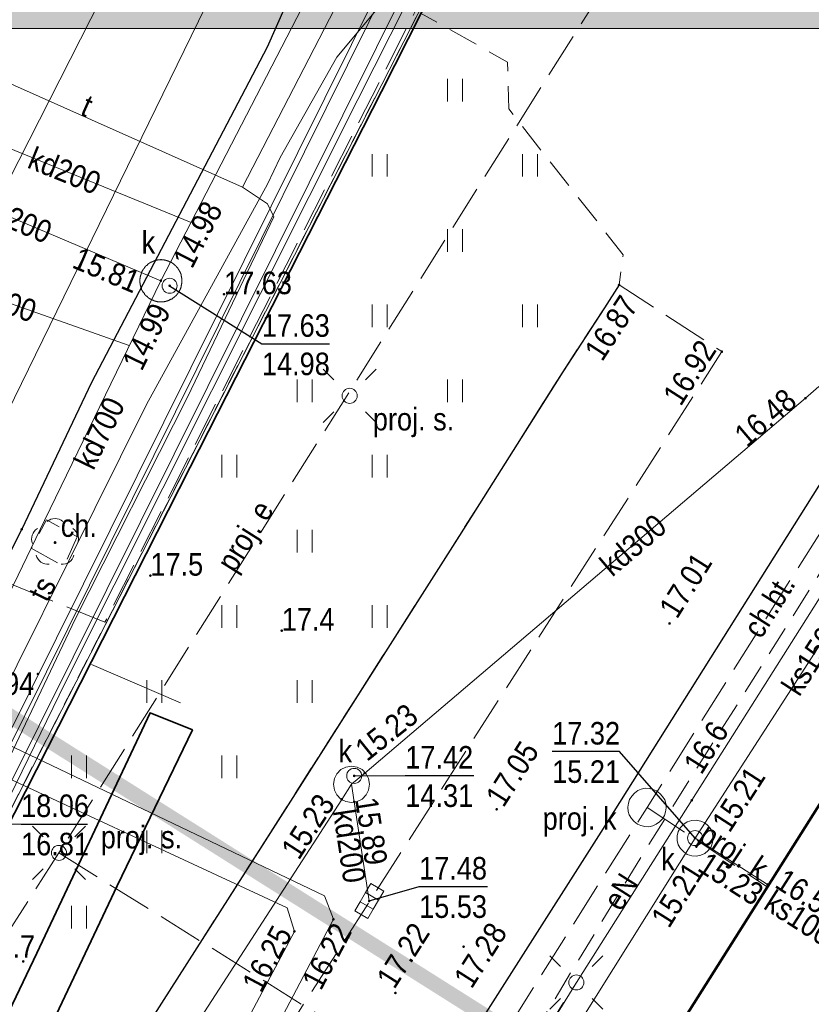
# Model space of a CAD drawing. Header units: metres. Extents: x 6530877 to 6534102, y 6042175 to 6045327.
# Tile 46 of 76: x 6532959 to 6532985, y 6044172 to 6044205. Entities that reach past the tile are written whole.
import ezdxf
from ezdxf.enums import TextEntityAlignment as Align

# ---------------------------------------------------------------- set-up
doc = ezdxf.new("R2010")
doc.units = ezdxf.units.M
doc.header["$MEASUREMENT"] = 0
for name, pattern in [('1.0_0.5', [1.5, 1, -0.5]), ('1.5_0.5', [2, 1.5, -0.5]), ('219-500', [0]), ('egug-500', [1, 0.5, -0.5])]:
    doc.linetypes.add(name, pattern=pattern)
doc.layers.get('0').update_dxf_attribs({"color": 2, "linetype": 'CONTINUOUS', "lineweight": 5})
for name, color, linetype in [('218-kontur użytku gruntowego', 7, 'CONTINUOUS'), ('219-działka ewidencyjna', 7, 'CONTINUOUS'), ('312-budynek ewidencyjny', 7, 'CONTINUOUS'), ('chodnik', 7, 'CONTINUOUS'), ('chodnik-Atr17', 7, 'CONTINUOUS'), ('drzewo liściaste', 7, 'CONTINUOUS'), ('jezdnia', 7, 'CONTINUOUS'), ('kanalizacyjne urządzenie techniczne - ob. projektowany', 7, 'CONTINUOUS'), ('kanalizacyjne urządzenie techniczne - ob. projektowany-Atr17', 7, 'CONTINUOUS'), ('komora podziemna', 7, 'CONTINUOUS'), ('kratka ściekowa', 7, 'CONTINUOUS'), ('krawężnik', 7, 'CONTINUOUS'), ('latarnia', 7, 'CONTINUOUS'), ('latarnia - ob. projektowany', 7, 'CONTINUOUS'), ('latarnia - ob. projektowany-Atr17', 7, 'CONTINUOUS'), ('obudowa ochronna przewodu', 7, 'CONTINUOUS'), ('ogrodzenie trwałe', 7, 'CONTINUOUS'), ('pikieta naturalna', 7, 'CONTINUOUS'), ('pikieta naturalna-Atr2', 7, 'CONTINUOUS'), ('pikieta sztuczna', 7, 'CONTINUOUS'), ('pikieta sztuczna-Atr2', 7, 'CONTINUOUS'), ('przewód ciepłowniczy', 7, 'CONTINUOUS'), ('przewód elektroenergetyczny podziemny', 7, 'CONTINUOUS'), ('przewód elektroenergetyczny podziemny - ob. projektowany', 7, 'CONTINUOUS'), ('przewód elektroenergetyczny podziemny - ob. projektowany-Atr1', 7, 'CONTINUOUS'), ('przewód elektroenergetyczny podziemny-Atr1', 7, 'CONTINUOUS'), ('przewód kanalizacyjny', 7, 'CONTINUOUS'), ('przewód kanalizacyjny - ob. projektowany', 7, 'CONTINUOUS'), ('przewód kanalizacyjny - ob. projektowany-Atr1', 7, 'CONTINUOUS'), ('przewód kanalizacyjny-Atr1', 7, 'CONTINUOUS'), ('przewód telekomunikacyjny podziemny', 7, 'CONTINUOUS'), ('przewód telekomunikacyjny podziemny-Atr1', 7, 'CONTINUOUS'), ('przewód wodociągowy', 7, 'CONTINUOUS'), ('Ramki i opis wydruku', 7, 'CONTINUOUS'), ('rzędna', 7, 'CONTINUOUS'), ('rzędna-Atr2', 7, 'CONTINUOUS'), ('rzędna-Atr3', 7, 'CONTINUOUS'), ('trawnik', 7, 'CONTINUOUS'), ('właz do komory lub kanału - okrągły', 7, 'CONTINUOUS'), ('właz do komory lub kanału - okrągły-Atr17', 7, 'CONTINUOUS'), ('Zakres', 7, 'CONTINUOUS')]:
    doc.layers.add(name, color=color, linetype=linetype)
doc.styles.get("Standard").update_dxf_attribs({"font": 'Working1250', "width": 0.75})
doc.linetypes.add('902-500', pattern='A,3.75,0,[1,ksztalty.shx,S=0.5,R=0,X=0,Y=0],3.75', length=7.5)

# ---------------------------------------------------------------- blocks, each defined once
blk = doc.blocks.new('PW01')
at = {"linetype": 'Continuous', "lineweight": 13}
h = blk.add_hatch(color=0, dxfattribs=at)
edge = h.paths.add_edge_path()
edge.add_arc((0, 0), 0.045, 0, 360)
blk = doc.blocks.new('US22')
at = {"color": 0, "linetype": 'Continuous', "lineweight": 13}
blk.add_circle((0, 0), 0.25, dxfattribs=at)
blk = doc.blocks.new('SM01')
at = {"color": 0, "linetype": 'Continuous', "lineweight": 13}
for p, q in [((-0.53, 0.531), (-0.883, 0.884)), ((0.531, 0.531), (0.884, 0.884)), ((-0.53, -0.53), (-0.883, -0.883)), ((0.531, -0.53), (0.884, -0.883))]:
    blk.add_line(p, q, dxfattribs=at)
blk.add_circle((0, 0), 0.25, dxfattribs=at)
blk = doc.blocks.new('OP021')
at = {"linetype": 'Continuous', "lineweight": 13}
h = blk.add_hatch(color=0, dxfattribs=at)
edge = h.paths.add_edge_path()
edge.add_arc((0, 0), 0.05, 0, 360)
at = {"color": 0, "linetype": 'Continuous', "lineweight": 13}
for centre, start, end in [((0, 0.4), 49.272, 130.728), ((-0.38, 0.124), 121.308, 202.548), ((0.38, 0.124), 337.452, 58.692), ((-0.235, -0.324), 193.221, 274.871), ((0.235, -0.324), 265.129, 346.779)]:
    blk.add_arc(centre, 0.4, start, end, dxfattribs=at)
blk = doc.blocks.new('TU04')
at = {"color": 0, "linetype": 'Continuous', "lineweight": 13}
for p, q in [((0, 0), (0, 0.75)), ((0.5, 0), (0.5, 0.75))]:
    blk.add_line(p, q, dxfattribs=at)
blk = doc.blocks.new('US05')
at = {"color": 0, "linetype": 'Continuous', "lineweight": 13}
for p, q in [((-0.525, -0.25), (-0.525, 0.25)), ((-0.525, 0.25), (-0.175, 0.25)), ((-0.175, -0.25), (-0.175, 0.25)), ((-0.175, 0.25), (0.175, 0.25)), ((0.175, -0.25), (0.175, 0.25)), ((0.175, 0.25), (0.525, 0.25)), ((0.525, -0.25), (0.525, 0.25)), ((-0.525, -0.25), (-0.175, -0.25)), ((-0.175, -0.25), (0.175, -0.25)), ((0.175, -0.25), (0.525, -0.25))]:
    blk.add_line(p, q, dxfattribs=at)

msp = doc.modelspace()

# ---------------------------------------------------------------- hatches: boundary and pattern name
at = {"layer": 'Ramki i opis wydruku', "linetype": 'Continuous', "lineweight": 13}
msp.add_hatch(color=255, dxfattribs=at).paths.add_polyline_path([(6532806.27, 6044204.71), (6533221.77, 6044204.71), (6533221.77, 6044239.71), (6532806.27, 6044239.71)])

# ---------------------------------------------------------------- linework, layer by layer
at = {"layer": '218-kontur użytku gruntowego', "color": 3, "linetype": 'egug-500', "lineweight": 18, "flags": 128}
for points in [[(6532955.57, 6044172.58), (6532981.24, 6044222.72)], [(6532981.24, 6044222.72), (6532955.57, 6044172.58)]]:
    msp.add_lwpolyline(points, dxfattribs=at)
at = {"layer": '219-działka ewidencyjna', "color": 3, "linetype": '219-500', "lineweight": 18, "flags": 128}
msp.add_lwpolyline([(6532955.57, 6044172.58), (6532981.24, 6044222.72)], dxfattribs=at)
at = {"layer": '312-budynek ewidencyjny', "color": 7, "linetype": 'Continuous', "lineweight": 50, "flags": 128}
msp.add_lwpolyline([(6532967.03, 6044149.46), (6532992.16, 6044189.24)], dxfattribs=at)
at = {"layer": 'chodnik', "color": 7, "linetype": '1.0_0.5', "lineweight": 18, "flags": 128}
for points in [[(6532962.75, 6044152.1), (6532962.8, 6044150.07), (6532963.63, 6044150.73), (6532979.87, 6044177.44), (6532988.67, 6044191.39), (6532987.33, 6044192.24), (6532978.36, 6044177.98), (6532969.76, 6044164.46), (6532963.34, 6044154.16)], [(6532959.41, 6044187.42), (6532960.49, 6044186.82), (6532960.94, 6044187.8), (6532959.92, 6044188.37)]]:
    msp.add_lwpolyline(points, close=True, dxfattribs=at)
msp.add_lwpolyline([(6532916.26, 6044016.2), (6532912.05, 6044021.89), (6532911.4, 6044023.34), (6532912.27, 6044034.35), (6532913.21, 6044046.26), (6532918.02, 6044063.47), (6532921.56, 6044076.18), (6532926.39, 6044093.39), (6532927.15, 6044096.64), (6532928.16, 6044100.02), (6532928.45, 6044101.07), (6532933.27, 6044119.03), (6532936.58, 6044130.78), (6532938.18, 6044136.6), (6532939.13, 6044139.31), (6532943.2, 6044147.47), (6532943.65, 6044148.29), (6532944.09, 6044149.18), (6532950.01, 6044160.85), (6532952.57, 6044166.35), (6532955.81, 6044172.56), (6532956.66, 6044174.31), (6532964.69, 6044190.12)], dxfattribs=at)
at = {"layer": 'jezdnia', "color": 7, "linetype": '1.5_0.5', "lineweight": 18, "flags": 128}
msp.add_lwpolyline([(6533024.96, 6044081.83), (6533020.19, 6044084.8), (6533020.24, 6044084.89), (6533020.64, 6044085.72), (6533020.83, 6044086.27), (6533020.96, 6044087.04), (6533020.99, 6044087.7), (6533020.92, 6044088.4), (6533020.75, 6044089.12), (6533020.36, 6044089.91), (6533019.8, 6044090.76), (6533019.32, 6044091.23), (6533018.82, 6044091.67), (6533016.83, 6044092.93), (6533005.68, 6044099.97), (6532996.78, 6044105.58), (6532987.55, 6044111.41), (6532974.86, 6044119.37), (6532974.22, 6044119.7), (6532973.04, 6044119.99), (6532972.18, 6044120.03), (6532971.3, 6044119.84), (6532970.25, 6044119.51), (6532970.32, 6044119.38), (6532969.67, 6044119.01), (6532969.01, 6044118.5), (6532968.48, 6044117.88), (6532967.71, 6044116.66), (6532966.83, 6044115.27), (6532961.38, 6044118.72), (6532962.32, 6044120.26), (6532963.15, 6044121.61), (6532963.37, 6044122.22), (6532963.53, 6044122.77), (6532963.57, 6044123.62), (6532963.74, 6044123.63), (6532963.74, 6044124.33), (6532963.61, 6044125), (6532963.41, 6044125.53), (6532963.12, 6044126.09), (6532962.74, 6044126.61), (6532962.29, 6044127.03), (6532961.75, 6044127.47), (6532961.47, 6044127.67), (6532955.61, 6044131.41), (6532953.72, 6044132.6), (6532952.23, 6044133.62), (6532951.35, 6044134.4), (6532950.62, 6044135.14), (6532949.95, 6044136.01), (6532949.6, 6044136.64), (6532949.23, 6044137.57), (6532948.94, 6044138.57), (6532948.73, 6044139.57), (6532948.56, 6044140.58), (6532948.46, 6044141.69), (6532948.47, 6044146.27), (6532949.77, 6044150.48), (6532951.62, 6044153.22), (6532958.8, 6044164.51), (6532962.9, 6044170.97), (6532967.95, 6044178.89), (6532973.65, 6044187.84), (6532977.09, 6044193.29), (6532978.48, 6044195.42), (6532978.96, 6044196.18), (6532982.38, 6044193.96), (6532962.44, 6044162.85), (6532958.36, 6044156.07), (6532958.41, 6044154.75), (6532958.56, 6044150.75), (6532960.14, 6044145.78), (6532963.23, 6044142.39), (6532961.23, 6044142.7), (6532959.57, 6044142.04), (6532958.2, 6044140.86), (6532957.37, 6044139.34), (6532956.95, 6044137.28), (6532957.41, 6044135.58), (6532958.36, 6044134.42), (6532960.51, 6044132.96), (6532971.65, 6044126.06), (6532981.42, 6044120), (6532989.05, 6044115.2), (6532993.82, 6044112.22), (6533006.43, 6044104.24), (6533014.62, 6044099.08), (6533020.39, 6044095.45), (6533021.92, 6044094.47), (6533022.81, 6044094.09), (6533023.55, 6044093.93), (6533023.85, 6044093.91), (6533024.47, 6044093.88), (6533025.48, 6044093.97), (6533026.31, 6044094.28), (6533027.06, 6044094.74), (6533027.52, 6044095.09), (6533029.07, 6044097.57), (6533032.11, 6044102.44), (6533036.22, 6044099.78), (6533032.9, 6044094.47), (6533031.33, 6044091.93), (6533030.73, 6044090.94), (6533030.46, 6044090.09), (6533030.47, 6044089.27), (6533030.72, 6044088.55), (6533031.03, 6044088.08), (6533031.57, 6044087.61), (6533032.76, 6044086.87), (6533030.24, 6044082.56), (6533029.12, 6044083.16), (6533028.14, 6044083.35), (6533027.09, 6044083.3), (6533026.35, 6044083.03), (6533025.59, 6044082.52)], close=True, dxfattribs=at)
at = {"layer": 'kanalizacyjne urządzenie techniczne - ob. projektowany', "color": 34, "linetype": 'Continuous', "lineweight": 18, "flags": 128}
msp.add_lwpolyline([(6532979.37, 6044178.43), (6532979.3, 6044178.55), (6532979.26, 6044178.67), (6532979.25, 6044178.81), (6532979.27, 6044178.94), (6532979.31, 6044179.07), (6532979.38, 6044179.18), (6532979.47, 6044179.28), (6532979.58, 6044179.36), (6532979.7, 6044179.41), (6532979.83, 6044179.44), (6532979.96, 6044179.43), (6532980.09, 6044179.4), (6532980.21, 6044179.35), (6532980.32, 6044179.27), (6532980.41, 6044179.17), (6532980.48, 6044179.05), (6532980.52, 6044178.93), (6532980.53, 6044178.79), (6532980.51, 6044178.66), (6532980.47, 6044178.53), (6532980.4, 6044178.42), (6532980.31, 6044178.32), (6532980.2, 6044178.24), (6532980.08, 6044178.19), (6532979.95, 6044178.16), (6532979.82, 6044178.17), (6532979.69, 6044178.2), (6532979.57, 6044178.25), (6532979.46, 6044178.33)], close=True, dxfattribs=at)
at = {"layer": 'komora podziemna', "color": 34, "linetype": 'Continuous', "lineweight": 18, "flags": 128}
for points in [[(6532964.42, 6044196.32), (6532964.42, 6044196.31), (6532964.42, 6044196.3), (6532964.42, 6044196.29), (6532964.42, 6044196.28), (6532964.42, 6044196.27), (6532964.42, 6044196.26), (6532964.42, 6044196.25), (6532964.42, 6044196.24), (6532964.42, 6044196.23), (6532964.41, 6044196.22), (6532964.41, 6044196.21), (6532964.41, 6044196.2), (6532964.41, 6044196.19), (6532964.41, 6044196.18), (6532964.41, 6044196.17), (6532964.4, 6044196.16), (6532964.4, 6044196.15), (6532964.4, 6044196.14), (6532964.4, 6044196.13), (6532964.39, 6044196.13), (6532964.39, 6044196.12), (6532964.39, 6044196.11), (6532964.39, 6044196.1), (6532964.38, 6044196.09), (6532964.38, 6044196.08), (6532964.38, 6044196.07), (6532964.37, 6044196.06), (6532964.37, 6044196.05), (6532964.36, 6044196.04), (6532964.36, 6044196.03), (6532964.36, 6044196.02), (6532964.35, 6044196.01), (6532964.35, 6044196), (6532964.34, 6044195.99), (6532964.34, 6044195.98), (6532964.33, 6044195.97), (6532964.32, 6044195.96), (6532964.32, 6044195.95), (6532964.31, 6044195.94), (6532964.31, 6044195.93), (6532964.3, 6044195.93), (6532964.3, 6044195.92), (6532964.29, 6044195.91), (6532964.29, 6044195.9), (6532964.28, 6044195.9), (6532964.28, 6044195.89), (6532964.27, 6044195.89), (6532964.27, 6044195.88), (6532964.26, 6044195.87), (6532964.26, 6044195.86), (6532964.25, 6044195.86), (6532964.25, 6044195.85), (6532964.24, 6044195.85), (6532964.24, 6044195.84), (6532964.23, 6044195.83), (6532964.22, 6044195.82), (6532964.21, 6044195.82), (6532964.21, 6044195.81), (6532964.2, 6044195.81), (6532964.2, 6044195.8), (6532964.19, 6044195.8), (6532964.19, 6044195.79), (6532964.18, 6044195.79), (6532964.18, 6044195.78), (6532964.17, 6044195.78), (6532964.16, 6044195.77), (6532964.15, 6044195.76), (6532964.14, 6044195.76), (6532964.14, 6044195.75), (6532964.13, 6044195.75), (6532964.12, 6044195.74), (6532964.11, 6044195.73), (6532964.1, 6044195.73), (6532964.09, 6044195.72), (6532964.08, 6044195.71), (6532964.07, 6044195.71), (6532964.06, 6044195.7), (6532964.05, 6044195.7), (6532964.04, 6044195.69), (6532964.03, 6044195.69), (6532964.02, 6044195.68), (6532964.01, 6044195.68), (6532964, 6044195.67), (6532963.99, 6044195.67), (6532963.98, 6044195.66), (6532963.97, 6044195.66), (6532963.96, 6044195.66), (6532963.95, 6044195.65), (6532963.94, 6044195.65), (6532963.93, 6044195.65), (6532963.92, 6044195.64), (6532963.91, 6044195.64), (6532963.9, 6044195.64), (6532963.89, 6044195.64), (6532963.89, 6044195.63), (6532963.88, 6044195.63), (6532963.87, 6044195.63), (6532963.86, 6044195.63), (6532963.85, 6044195.63), (6532963.84, 6044195.63), (6532963.83, 6044195.62), (6532963.82, 6044195.62), (6532963.81, 6044195.62), (6532963.8, 6044195.62), (6532963.79, 6044195.62), (6532963.78, 6044195.62), (6532963.77, 6044195.62), (6532963.76, 6044195.62), (6532963.75, 6044195.62), (6532963.74, 6044195.62), (6532963.73, 6044195.62), (6532963.72, 6044195.62), (6532963.71, 6044195.62), (6532963.7, 6044195.62), (6532963.69, 6044195.62), (6532963.68, 6044195.62), (6532963.67, 6044195.62), (6532963.66, 6044195.62), (6532963.65, 6044195.62), (6532963.64, 6044195.62), (6532963.63, 6044195.62), (6532963.62, 6044195.62), (6532963.61, 6044195.62), (6532963.6, 6044195.63), (6532963.59, 6044195.63), (6532963.58, 6044195.63), (6532963.57, 6044195.63), (6532963.56, 6044195.63), (6532963.55, 6044195.64), (6532963.54, 6044195.64), (6532963.53, 6044195.64), (6532963.52, 6044195.64), (6532963.52, 6044195.65), (6532963.51, 6044195.65), (6532963.5, 6044195.65), (6532963.49, 6044195.65), (6532963.49, 6044195.66), (6532963.48, 6044195.66), (6532963.47, 6044195.66), (6532963.46, 6044195.67), (6532963.45, 6044195.67), (6532963.44, 6044195.67), (6532963.43, 6044195.68), (6532963.42, 6044195.68), (6532963.41, 6044195.69), (6532963.4, 6044195.69), (6532963.39, 6044195.7), (6532963.38, 6044195.7), (6532963.37, 6044195.71), (6532963.36, 6044195.72), (6532963.35, 6044195.72), (6532963.34, 6044195.73), (6532963.33, 6044195.73), (6532963.33, 6044195.74), (6532963.32, 6044195.74), (6532963.31, 6044195.75), (6532963.3, 6044195.75), (6532963.3, 6044195.76), (6532963.29, 6044195.76), (6532963.29, 6044195.77), (6532963.28, 6044195.77), (6532963.27, 6044195.78), (6532963.26, 6044195.79), (6532963.25, 6044195.8), (6532963.24, 6044195.81), (6532963.23, 6044195.82), (6532963.22, 6044195.82), (6532963.22, 6044195.83), (6532963.21, 6044195.83), (6532963.21, 6044195.84), (6532963.2, 6044195.84), (6532963.2, 6044195.85), (6532963.19, 6044195.85), (6532963.19, 6044195.86), (6532963.18, 6044195.87), (6532963.17, 6044195.88), (6532963.17, 6044195.89), (6532963.16, 6044195.9), (6532963.15, 6044195.91), (6532963.14, 6044195.92), (6532963.14, 6044195.93), (6532963.13, 6044195.94), (6532963.12, 6044195.95), (6532963.12, 6044195.96), (6532963.11, 6044195.97), (6532963.11, 6044195.98), (6532963.1, 6044195.98), (6532963.1, 6044195.99), (6532963.1, 6044196), (6532963.09, 6044196), (6532963.09, 6044196.01), (6532963.09, 6044196.02), (6532963.08, 6044196.02), (6532963.08, 6044196.03), (6532963.08, 6044196.04), (6532963.07, 6044196.05), (6532963.07, 6044196.06), (6532963.07, 6044196.07), (6532963.06, 6044196.07), (6532963.06, 6044196.08), (6532963.06, 6044196.09), (6532963.05, 6044196.1), (6532963.05, 6044196.11), (6532963.05, 6044196.12), (6532963.05, 6044196.13), (6532963.04, 6044196.14), (6532963.04, 6044196.15), (6532963.04, 6044196.16), (6532963.04, 6044196.17), (6532963.03, 6044196.18), (6532963.03, 6044196.19), (6532963.03, 6044196.2), (6532963.03, 6044196.21), (6532963.03, 6044196.22), (6532963.03, 6044196.23), (6532963.03, 6044196.24), (6532963.02, 6044196.25), (6532963.02, 6044196.26), (6532963.02, 6044196.27), (6532963.02, 6044196.28), (6532963.02, 6044196.29), (6532963.02, 6044196.3), (6532963.02, 6044196.31), (6532963.02, 6044196.32), (6532963.02, 6044196.33), (6532963.02, 6044196.34), (6532963.02, 6044196.35), (6532963.02, 6044196.36), (6532963.02, 6044196.37), (6532963.02, 6044196.38), (6532963.03, 6044196.39), (6532963.03, 6044196.4), (6532963.03, 6044196.41), (6532963.03, 6044196.42), (6532963.03, 6044196.43), (6532963.03, 6044196.44), (6532963.03, 6044196.45), (6532963.04, 6044196.46), (6532963.04, 6044196.47), (6532963.04, 6044196.48), (6532963.04, 6044196.49), (6532963.05, 6044196.5), (6532963.05, 6044196.51), (6532963.05, 6044196.52), (6532963.05, 6044196.53), (6532963.06, 6044196.53), (6532963.06, 6044196.54), (6532963.06, 6044196.55), (6532963.06, 6044196.56), (6532963.07, 6044196.56), (6532963.07, 6044196.57), (6532963.07, 6044196.58), (6532963.08, 6044196.59), (6532963.08, 6044196.6), (6532963.09, 6044196.61), (6532963.09, 6044196.62), (6532963.1, 6044196.63), (6532963.1, 6044196.64), (6532963.11, 6044196.65), (6532963.11, 6044196.66), (6532963.12, 6044196.67), (6532963.12, 6044196.68), (6532963.13, 6044196.68), (6532963.13, 6044196.69), (6532963.13, 6044196.7), (6532963.14, 6044196.7), (6532963.14, 6044196.71), (6532963.15, 6044196.71), (6532963.15, 6044196.72), (6532963.16, 6044196.73), (6532963.16, 6044196.74), (6532963.17, 6044196.74), (6532963.17, 6044196.75), (6532963.18, 6044196.76), (6532963.19, 6044196.77), (6532963.2, 6044196.78), (6532963.2, 6044196.79), (6532963.21, 6044196.79), (6532963.21, 6044196.8), (6532963.22, 6044196.8), (6532963.22, 6044196.81), (6532963.23, 6044196.81), (6532963.23, 6044196.82), (6532963.24, 6044196.82), (6532963.24, 6044196.83), (6532963.25, 6044196.83), (6532963.26, 6044196.84), (6532963.27, 6044196.85), (6532963.28, 6044196.86), (6532963.29, 6044196.87), (6532963.3, 6044196.87), (6532963.3, 6044196.88), (6532963.31, 6044196.88), (6532963.32, 6044196.89), (6532963.33, 6044196.89), (6532963.33, 6044196.9), (6532963.34, 6044196.9), (6532963.34, 6044196.91), (6532963.35, 6044196.91), (6532963.36, 6044196.91), (6532963.36, 6044196.92), (6532963.37, 6044196.92), (6532963.38, 6044196.92), (6532963.38, 6044196.93), (6532963.39, 6044196.93), (6532963.4, 6044196.94), (6532963.41, 6044196.94), (6532963.42, 6044196.95), (6532963.43, 6044196.95), (6532963.44, 6044196.95), (6532963.44, 6044196.96), (6532963.45, 6044196.96), (6532963.46, 6044196.96), (6532963.46, 6044196.97), (6532963.47, 6044196.97), (6532963.48, 6044196.97), (6532963.49, 6044196.97), (6532963.49, 6044196.98), (6532963.5, 6044196.98), (6532963.51, 6044196.98), (6532963.52, 6044196.99), (6532963.53, 6044196.99), (6532963.54, 6044196.99), (6532963.55, 6044196.99), (6532963.56, 6044197), (6532963.57, 6044197), (6532963.58, 6044197), (6532963.59, 6044197), (6532963.6, 6044197), (6532963.61, 6044197.01), (6532963.62, 6044197.01), (6532963.63, 6044197.01), (6532963.64, 6044197.01), (6532963.65, 6044197.01), (6532963.66, 6044197.01), (6532963.67, 6044197.01), (6532963.68, 6044197.01), (6532963.69, 6044197.01), (6532963.7, 6044197.01), (6532963.71, 6044197.01), (6532963.72, 6044197.02), (6532963.73, 6044197.02), (6532963.74, 6044197.01), (6532963.75, 6044197.01), (6532963.76, 6044197.01), (6532963.77, 6044197.01), (6532963.78, 6044197.01), (6532963.79, 6044197.01), (6532963.8, 6044197.01), (6532963.81, 6044197.01), (6532963.82, 6044197.01), (6532963.83, 6044197.01), (6532963.84, 6044197), (6532963.85, 6044197), (6532963.86, 6044197), (6532963.87, 6044197), (6532963.88, 6044197), (6532963.89, 6044196.99), (6532963.9, 6044196.99), (6532963.91, 6044196.99), (6532963.92, 6044196.99), (6532963.93, 6044196.98), (6532963.94, 6044196.98), (6532963.95, 6044196.98), (6532963.96, 6044196.97), (6532963.97, 6044196.97), (6532963.98, 6044196.97), (6532963.98, 6044196.96), (6532963.99, 6044196.96), (6532964, 6044196.96), (6532964.01, 6044196.95), (6532964.02, 6044196.95), (6532964.03, 6044196.94), (6532964.04, 6044196.94), (6532964.05, 6044196.93), (6532964.06, 6044196.93), (6532964.07, 6044196.92), (6532964.08, 6044196.92), (6532964.08, 6044196.91), (6532964.09, 6044196.91), (6532964.1, 6044196.91), (6532964.1, 6044196.9), (6532964.11, 6044196.9), (6532964.12, 6044196.89), (6532964.13, 6044196.89), (6532964.13, 6044196.88), (6532964.14, 6044196.88), (6532964.15, 6044196.87), (6532964.16, 6044196.86), (6532964.17, 6044196.85), (6532964.18, 6044196.84), (6532964.19, 6044196.84), (6532964.19, 6044196.83), (6532964.2, 6044196.83), (6532964.2, 6044196.82), (6532964.21, 6044196.82), (6532964.21, 6044196.81), (6532964.22, 6044196.81), (6532964.22, 6044196.8), (6532964.23, 6044196.8), (6532964.23, 6044196.79), (6532964.24, 6044196.79), (6532964.24, 6044196.78), (6532964.25, 6044196.77), (6532964.26, 6044196.76), (6532964.27, 6044196.75), (6532964.28, 6044196.74), (6532964.28, 6044196.73), (6532964.29, 6044196.73), (6532964.29, 6044196.72), (6532964.3, 6044196.72), (6532964.3, 6044196.71), (6532964.3, 6044196.7), (6532964.31, 6044196.7), (6532964.31, 6044196.69), (6532964.32, 6044196.68), (6532964.32, 6044196.67), (6532964.33, 6044196.67), (6532964.33, 6044196.66), (6532964.33, 6044196.65), (6532964.34, 6044196.65), (6532964.34, 6044196.64), (6532964.35, 6044196.63), (6532964.35, 6044196.62), (6532964.35, 6044196.61), (6532964.36, 6044196.61), (6532964.36, 6044196.6), (6532964.36, 6044196.59), (6532964.37, 6044196.58), (6532964.37, 6044196.57), (6532964.38, 6044196.56), (6532964.38, 6044196.55), (6532964.38, 6044196.54), (6532964.39, 6044196.54), (6532964.39, 6044196.53), (6532964.39, 6044196.52), (6532964.39, 6044196.51), (6532964.4, 6044196.5), (6532964.4, 6044196.49), (6532964.4, 6044196.48), (6532964.4, 6044196.47), (6532964.41, 6044196.46), (6532964.41, 6044196.45), (6532964.41, 6044196.44), (6532964.41, 6044196.43), (6532964.41, 6044196.42), (6532964.41, 6044196.41), (6532964.42, 6044196.4), (6532964.42, 6044196.39), (6532964.42, 6044196.38), (6532964.42, 6044196.37), (6532964.42, 6044196.36), (6532964.42, 6044196.35), (6532964.42, 6044196.34), (6532964.42, 6044196.33)], [(6532970.06, 6044180.17), (6532970.25, 6044180.14), (6532970.41, 6044180.06), (6532970.55, 6044179.92), (6532970.63, 6044179.76), (6532970.66, 6044179.57), (6532970.63, 6044179.38), (6532970.55, 6044179.22), (6532970.41, 6044179.08), (6532970.25, 6044179), (6532970.06, 6044178.97), (6532969.87, 6044179), (6532969.71, 6044179.08), (6532969.57, 6044179.22), (6532969.49, 6044179.38), (6532969.46, 6044179.57), (6532969.49, 6044179.76), (6532969.57, 6044179.92), (6532969.71, 6044180.06), (6532969.87, 6044180.14)], [(6532982.09, 6044177.78), (6532982.07, 6044177.63), (6532982.02, 6044177.49), (6532981.93, 6044177.37), (6532981.81, 6044177.27), (6532981.68, 6044177.21), (6532981.53, 6044177.18), (6532981.38, 6044177.19), (6532981.23, 6044177.24), (6532981.11, 6044177.32), (6532981, 6044177.43), (6532980.93, 6044177.56), (6532980.89, 6044177.7), (6532980.89, 6044177.86), (6532980.93, 6044178), (6532981, 6044178.13), (6532981.11, 6044178.24), (6532981.23, 6044178.32), (6532981.38, 6044178.37), (6532981.53, 6044178.38), (6532981.68, 6044178.35), (6532981.81, 6044178.29), (6532981.93, 6044178.19), (6532982.02, 6044178.07), (6532982.07, 6044177.93)]]:
    msp.add_lwpolyline(points, close=True, dxfattribs=at)
at = {"layer": 'krawężnik', "color": 7, "linetype": 'Continuous', "lineweight": 25, "flags": 128}
for points in [[(6532950.35, 6044170.67), (6532954.65, 6044179.16), (6532955.2, 6044180.32), (6532959.09, 6044188.05), (6532961.42, 6044192.94), (6532967.27, 6044204.1), (6532968.16, 6044206.14)], [(6532978.96, 6044196.18), (6532978.48, 6044195.42), (6532977.09, 6044193.29), (6532973.65, 6044187.84), (6532967.95, 6044178.89), (6532962.9, 6044170.97), (6532958.8, 6044164.51), (6532951.62, 6044153.22)], [(6532969.76, 6044164.46), (6532978.36, 6044177.98), (6532987.33, 6044192.24), (6532988.67, 6044191.39), (6532992.11, 6044189.27)]]:
    msp.add_lwpolyline(points, dxfattribs=at)
at = {"layer": 'obudowa ochronna przewodu', "color": 7, "linetype": 'Continuous', "lineweight": 35, "flags": 128}
msp.add_lwpolyline([(6532950.74, 6044121.1), (6532953.41, 6044115.1), (6532954.45, 6044116.74), (6532953.97, 6044117.8), (6532946.83, 6044133.99), (6532944.51, 6044139.33), (6532946.11, 6044142.55), (6532949.48, 6044149.47), (6532952.41, 6044155.34), (6532953.94, 6044158.69), (6532954.47, 6044159.97), (6532958.11, 6044167.42), (6532962.27, 6044176.19), (6532964.77, 6044181.38), (6532963.36, 6044181.95), (6532959.59, 6044173.96), (6532956.71, 6044167.94), (6532954.8, 6044164.07), (6532951.29, 6044156.73), (6532944.99, 6044143.79), (6532942.7, 6044139.15), (6532947, 6044129.62)], close=True, dxfattribs=at)
at = {"layer": 'ogrodzenie trwałe', "color": 7, "linetype": '902-500', "lineweight": 35, "flags": 128}
msp.add_lwpolyline([(6532944.09, 6044149.18), (6532950.01, 6044160.85), (6532952.57, 6044166.35), (6532955.81, 6044172.56), (6532956.66, 6044174.31), (6532964.69, 6044190.12), (6532971.06, 6044202.61), (6532981.24, 6044222.72)], dxfattribs=at)
at = {"layer": 'przewód ciepłowniczy', "color": 212, "linetype": 'Continuous', "lineweight": 18, "flags": 128}
for points in [[(6533047.87, 6044085.38), (6533033.78, 6044094.55), (6533028.77, 6044097.78), (6533017.71, 6044104.75), (6532996.85, 6044117.48), (6532981.5, 6044126.44), (6532953.14, 6044142.96), (6532952.95, 6044143.73), (6532969.46, 6044175.08), (6532969.16, 6044175.86), (6532957.07, 6044181.64), (6532948.72, 6044185.36), (6532948.29, 6044185.55), (6532948.04, 6044186.32), (6532948.92, 6044188.24), (6532948.62, 6044189.02), (6532940.69, 6044192.29)], [(6532940.29, 6044191.47), (6532947.3, 6044188.46), (6532947.57, 6044187.69), (6532946.72, 6044185.89), (6532946.94, 6044185.11), (6532948.32, 6044184.48), (6532956.5, 6044180.76), (6532967.92, 6044175.46), (6532968.16, 6044174.68), (6532951.42, 6044143.28), (6532951.6, 6044142.46), (6532980.24, 6044126.16), (6532995.85, 6044116.94), (6533017.79, 6044103.58), (6533028.18, 6044096.99), (6533033.21, 6044093.72), (6533046.4, 6044085.08)], [(6532961.41, 6044183.55), (6532964.37, 6044182.28)]]:
    msp.add_lwpolyline(points, dxfattribs=at)
at = {"layer": 'przewód elektroenergetyczny podziemny', "color": 1, "linetype": 'Continuous', "lineweight": 18, "flags": 128}
for points in [[(6532945.71, 6044153.68), (6532950.28, 6044163.66), (6532951.81, 6044166.54), (6532956.3, 6044174.78), (6532977.62, 6044217.61), (6532983.68, 6044229.51), (6532987.42, 6044237.07), (6532990.48, 6044243.41), (6532995.79, 6044253.25), (6532997.12, 6044255.73), (6532999.39, 6044260.82), (6533000.04, 6044261.9), (6533000.48, 6044262.29), (6533000.98, 6044262.57), (6533001.27, 6044262.67), (6533001.42, 6044262.73)], [(6532958.48, 6044178.73), (6532960.55, 6044182.97), (6532970.27, 6044202.35), (6532974.05, 6044209.84), (6532979.73, 6044221.34), (6532984.9, 6044231.37), (6532989.49, 6044240.34), (6532994.15, 6044249.47), (6532995.75, 6044252.53), (6532995.93, 6044253.42)], [(6532997.34, 6044204.21), (6532991.93, 6044195.73), (6532988.93, 6044190.95), (6532987.4, 6044188.57), (6532981.38, 6044179.04), (6532977.54, 6044172.98)], [(6532977.54, 6044172.98), (6532972.81, 6044165.32), (6532968.46, 6044158.51)]]:
    msp.add_lwpolyline(points, dxfattribs=at)
at = {"layer": 'przewód elektroenergetyczny podziemny - ob. projektowany', "color": 1, "linetype": '1.5_0.5', "lineweight": 18, "flags": 128}
for points in [[(6533076.29, 6044263.94), (6533074.94, 6044264.8), (6533074.57, 6044264.21), (6533069.9, 6044267), (6533068.96, 6044268.06), (6533063.97, 6044270.83), (6533055.65, 6044276.33), (6533054.3, 6044276.37), (6533050.46, 6044278.99), (6533048.88, 6044280.07), (6533045.28, 6044282.53), (6533036.8, 6044288.98), (6533033.02, 6044291.67), (6533024.92, 6044278.65), (6533011.95, 6044257.33), (6533005.79, 6044260.23), (6532998.89, 6044263.55), (6532995.98, 6044257.61), (6532995.45, 6044256.56), (6532994.66, 6044255.01), (6532996.71, 6044253.53), (6532992.85, 6044245.93), (6532978.59, 6044217.89), (6532968.2, 6044197.45), (6532961.86, 6044184.96), (6532950.6, 6044189.54), (6532947.87, 6044190.84), (6532945.07, 6044184.89), (6532944.4, 6044183.43), (6532938.1, 6044170.04), (6532937.87, 6044169.55), (6532937.24, 6044167.71), (6532937.88, 6044166.87), (6532937.45, 6044165.89), (6532936.58, 6044162.88), (6532933.71, 6044163.09), (6532928.73, 6044149.52), (6532924.63, 6044138.24), (6532924.25, 6044137.21), (6532922.25, 6044131.69), (6532921.18, 6044128.75), (6532937.51, 6044123.05), (6532938.69, 6044123.44), (6532940.84, 6044122.34)], [(6532998.67, 6044238.33), (6532989.1, 6044223.07), (6532979.53, 6044207.77), (6532960.33, 6044177.29), (6532953.48, 6044166.62), (6532954.42, 6044162.88), (6532948.98, 6044151.14)], [(6532960.33, 6044177.29), (6532974.62, 6044168.38), (6532977.54, 6044172.98)]]:
    msp.add_lwpolyline(points, dxfattribs=at)
at = {"layer": 'przewód kanalizacyjny', "color": 34, "linetype": 'Continuous', "lineweight": 18, "flags": 128}
for points in [[(6532926.76, 6044126.24), (6532936.66, 6044146.55), (6532949.66, 6044173.63), (6532976.03, 6044227.59), (6532993.16, 6044260.68), (6532999.52, 6044273.29)], [(6532976.96, 6044221.92), (6532963.72, 6044196.32)], [(6532924.2, 6044216.14), (6532937.98, 6044207.15), (6532951.68, 6044201.41), (6532963.72, 6044196.32)], [(6532964.73, 6044198.26), (6532952.5, 6044203.24)], [(6532962.67, 6044194.16), (6532952.07, 6044197.91)], [(6532963.72, 6044196.32), (6532959.85, 6044188.34), (6532949.27, 6044166.42), (6532943.87, 6044154.62), (6532928.62, 6044121.27)], [(6532970.06, 6044179.57), (6532970.5, 6044179.94), (6532985.16, 6044192.41), (6532985.61, 6044192.8)], [(6532989.21, 6044189.74), (6532981.49, 6044177.78), (6532972.19, 6044162.94), (6532966.98, 6044154.05), (6532961.63, 6044145.48)], [(6532953.54, 6044154.06), (6532953.87, 6044154.55), (6532969.74, 6044179.07), (6532970.06, 6044179.57)], [(6532970.65, 6044175.69), (6532970.15, 6044178.99), (6532970.06, 6044179.57)], [(6532983.9, 6044176.24), (6532981.49, 6044177.78)]]:
    msp.add_lwpolyline(points, dxfattribs=at)
at = {"layer": 'przewód kanalizacyjny - ob. projektowany', "color": 34, "linetype": '1.5_0.5', "lineweight": 18, "flags": 128}
for points in [[(6532969.05, 6044152.66), (6532965.08, 6044155.18), (6532970.57, 6044164.01), (6532979.89, 6044178.8), (6532987.72, 6044191.22), (6532988.63, 6044192.64), (6533022.17, 6044171.28), (6533018.1, 6044164.72), (6533025.4, 6044160.19), (6533014.8, 6044145.63), (6533011.7, 6044140.76), (6533004.42, 6044129.06), (6533009.24, 6044125.13)], [(6532979.89, 6044178.8), (6532983.89, 6044176.16)]]:
    msp.add_lwpolyline(points, dxfattribs=at)
at = {"layer": 'przewód telekomunikacyjny podziemny', "color": 30, "linetype": 'Continuous', "lineweight": 18, "flags": 128}
for points in [[(6532957.28, 6044178.29), (6532957.57, 6044179.05), (6532997.71, 6044259.82), (6532998.21, 6044260.91), (6533001.43, 6044262.45)], [(6532910.04, 6044200.69), (6532919.75, 6044220.13), (6532955.46, 6044204.32), (6532966.43, 6044199.43), (6532998.21, 6044260.91)], [(6532998.21, 6044260.91), (6532997.84, 6044259.74), (6532957.75, 6044178.98), (6532957.28, 6044178.29), (6532945.42, 6044154.72), (6532938.08, 6044139.43), (6532927.44, 6044099.18)], [(6532947.15, 6044160.46), (6532947.92, 6044161.6), (6532956.34, 6044178.35), (6532963.24, 6044192.2), (6532967.27, 6044199.53), (6532967.69, 6044200.42), (6532969.57, 6044203.75), (6532970.92, 6044205.37)], [(6532966.43, 6044199.43), (6532967.27, 6044198.87), (6532967.48, 6044198.44), (6532964.6, 6044192.45), (6532960.87, 6044185.06), (6532944.45, 6044150.49), (6532938.9, 6044139.14), (6532931.04, 6044112.14), (6532927.04, 6044097.82)]]:
    msp.add_lwpolyline(points, dxfattribs=at)
at = {"layer": 'przewód wodociągowy', "color": 5, "linetype": 'Continuous', "lineweight": 18, "flags": 128}
msp.add_lwpolyline([(6532533.3, 6044384.26), (6532607.13, 6044346.77), (6532662.6, 6044317.43), (6532691.38, 6044301.95), (6532709.52, 6044292.22), (6532721.01, 6044285.74), (6532758.98, 6044265.35), (6532774.32, 6044257.11), (6532807.3, 6044238.82), (6532818.96, 6044233.08), (6532843.35, 6044221.57), (6532874.95, 6044206.72), (6532935.97, 6044178.21), (6532945.46, 6044173.7), (6532973.77, 6044229.39), (6532975.98, 6044232.59), (6532990.74, 6044263), (6532991.16, 6044263.95), (6532991.27, 6044264.21)], dxfattribs=at)
at = {"layer": 'Ramki i opis wydruku', "color": 7, "linetype": 'Continuous', "lineweight": 13, "flags": 128}
for points in [[(6532806.27, 6044204.71), (6533221.77, 6044204.71), (6533221.77, 6044239.71), (6532806.27, 6044239.71)], [(6532806.32, 6043947.71), (6533221.72, 6043947.71), (6533221.72, 6044204.71), (6532806.32, 6044204.71)]]:
    msp.add_lwpolyline(points, close=True, dxfattribs=at)
at = {"layer": 'rzędna-Atr2', "color": 7, "flags": 128}
for points in [[(6532964.01, 6044196.15), (6532967.08, 6044194.22), (6532969.325, 6044194.22)], [(6532981.49, 6044177.78), (6532978.98, 6044180.66), (6532976.735, 6044180.66)], [(6532970.15, 6044179.85), (6532971.85, 6044179.86), (6532974.127, 6044179.86)], [(6532957.28, 6044178.29), (6532959.07, 6044178.25), (6532961.278, 6044178.25)], [(6532970.65, 6044175.69), (6532972.31, 6044176.17), (6532974.587, 6044176.17)]]:
    msp.add_lwpolyline(points, dxfattribs=at)
at = {"layer": 'trawnik', "color": 7, "linetype": '1.0_0.5', "lineweight": 18, "flags": 128}
msp.add_lwpolyline([(6532971.06, 6044202.61), (6532964.69, 6044190.12), (6532956.66, 6044174.31), (6532955.81, 6044172.56), (6532952.57, 6044166.35), (6532950.01, 6044160.85), (6532944.15, 6044149.28), (6532946.5, 6044148.18), (6532949.77, 6044150.48), (6532951.62, 6044153.22), (6532958.8, 6044164.51), (6532962.9, 6044170.97), (6532967.95, 6044178.89), (6532973.65, 6044187.84), (6532977.09, 6044193.29), (6532978.48, 6044195.42), (6532978.96, 6044196.18), (6532979.1, 6044197.18), (6532975.29, 6044202.03), (6532975.25, 6044203.59), (6532972.36, 6044205.22)], close=True, dxfattribs=at)
at = {"layer": 'Zakres', "linetype": '1.0_0.5', "lineweight": 70, "const_width": 0.5}
msp.add_lwpolyline([(6532894.4047, 6044010.7263), (6532901.9047, 6044070.7963), (6532921.4247, 6044144.6363), (6532942.6547, 6044191.9663), (6533112.6947, 6044084.6963), (6533080.6444, 6044033.6409), (6533043.3034, 6044057.7488), (6532987.3747, 6043969.1763), (6532966.8747, 6043966.4363), (6532894.4047, 6044010.7263)], dxfattribs=at)

# ---------------------------------------------------------------- block references
at = {"layer": 'drzewo liściaste', "color": 94, "linetype": 'Continuous', "lineweight": 18}
msp.add_blockref('OP021', (6532960.2, 6044187.61), dxfattribs=at)
at = {"layer": 'kratka ściekowa', "color": 34, "linetype": 'Continuous', "lineweight": 18, "rotation": 239.696}
msp.add_blockref('US05', (6532970.65, 6044175.69), dxfattribs=at)
at = {"layer": 'latarnia', "color": 7, "linetype": 'Continuous', "lineweight": 18}
msp.add_blockref('SM01', (6532977.54, 6044172.98), dxfattribs=at)
at = {"layer": 'latarnia - ob. projektowany', "color": 7, "linetype": 'Continuous', "lineweight": 18}
for p in [(6532970, 6044192.49), (6532960.33, 6044177.29)]:
    msp.add_blockref('SM01', p, dxfattribs=at)
at = {"layer": 'pikieta naturalna', "color": 7, "linetype": 'Continuous', "lineweight": 13}
for p in [(6532963.37, 6044186.51), (6532967.74, 6044184.68), (6532959.14, 6044173.68)]:
    msp.add_blockref('PW01', p, dxfattribs=at)
at = {"layer": 'pikieta sztuczna', "color": 7, "linetype": 'Continuous', "lineweight": 13}
for p in [(6532978.96, 6044196.18), (6532965.82, 6044195.87), (6532982.38, 6044193.96), (6532959.09, 6044188.05), (6532980.64, 6044184.92), (6532959.63, 6044183.24), (6532974.89, 6044178.74), (6532973.79, 6044174.17), (6532971.52, 6044172.63)]:
    msp.add_blockref('PW01', p, dxfattribs=at)
at = {"layer": 'rzędna', "color": 34, "linetype": 'Continuous', "lineweight": 18}
for rotation in [63.465, 244.884, 157.844]:
    msp.add_blockref('PW01', (6532963.72, 6044196.32), dxfattribs=dict(at, rotation=rotation))
for p in [(6532964.01, 6044196.15), (6532985.16, 6044192.41), (6532970.15, 6044179.85), (6532970.5, 6044179.94), (6532969.74, 6044179.07), (6532970.15, 6044178.99), (6532981.49, 6044177.78), (6532981.49, 6044177.78), (6532981.49, 6044177.78), (6532981.49, 6044177.78), (6532983.9, 6044176.24), (6532970.65, 6044175.69)]:
    msp.add_blockref('PW01', p, dxfattribs=at)
at = {"layer": 'rzędna', "color": 1, "linetype": 'Continuous', "lineweight": 18, "rotation": 237.712}
msp.add_blockref('PW01', (6532981.38, 6044179.04), dxfattribs=at)
at = {"layer": 'rzędna', "color": 212, "linetype": 'Continuous', "lineweight": 18}
for p in [(6532969.46, 6044175.08), (6532968.16, 6044174.68)]:
    msp.add_blockref('PW01', p, dxfattribs=at)
at = {"layer": 'trawnik', "color": 7, "linetype": 'Continuous', "lineweight": 18}
for p in [(6532973.249, 6044202.279), (6532970.749, 6044199.779), (6532975.749, 6044199.779), (6532973.249, 6044197.279), (6532970.749, 6044194.779), (6532975.749, 6044194.779), (6532968.249, 6044192.279), (6532973.249, 6044192.279), (6532965.749, 6044189.779), (6532970.749, 6044189.779), (6532968.249, 6044187.279), (6532965.749, 6044184.779), (6532970.749, 6044184.779), (6532963.249, 6044182.279), (6532968.249, 6044182.279), (6532960.749, 6044179.779), (6532965.749, 6044179.779), (6532963.249, 6044177.279), (6532960.749, 6044174.779)]:
    msp.add_blockref('TU04', p, dxfattribs=at)
at = {"layer": 'właz do komory lub kanału - okrągły', "color": 7, "linetype": 'Continuous', "lineweight": 18}
for p in [(6532964.01, 6044196.15), (6532970.15, 6044179.85), (6532981.49, 6044177.78)]:
    msp.add_blockref('US22', p, dxfattribs=at)

# ---------------------------------------------------------------- texts
at = {"layer": 'chodnik-Atr17', "color": 7, "width": 0.9}
msp.add_text('ch.', height=0.75, dxfattribs=at).set_placement((6532960.39, 6044187.8))
msp.add_text('ch.bt.', height=0.75, rotation=57.755, dxfattribs=at).set_placement((6532983.68, 6044184.37))
at = {"layer": 'kanalizacyjne urządzenie techniczne - ob. projektowany-Atr17', "color": 34, "width": 0.9}
msp.add_text('proj. k', height=0.75, dxfattribs=at).set_placement((6532976.42, 6044178.06))
at = {"layer": 'latarnia - ob. projektowany-Atr17', "color": 7, "width": 0.9}
for p in [(6532970.77, 6044191.34), (6532961.72, 6044177.44)]:
    msp.add_text('proj. s.', height=0.75, dxfattribs=at).set_placement(p)
at = {"layer": 'pikieta naturalna-Atr2', "color": 7, "width": 0.9}
for s, p in [('17.5', (6532963.37, 6044186.51)), ('17.4', (6532967.74, 6044184.68)), ('17.7', (6532957.78, 6044173.8))]:
    msp.add_text(s, height=0.75, dxfattribs=at).set_placement(p)
at = {"layer": 'pikieta sztuczna-Atr2', "color": 7, "width": 0.9}
for s, p in [('17.63', (6532965.82, 6044195.87)), ('17.94', (6532957.25, 6044182.54))]:
    msp.add_text(s, height=0.75, dxfattribs=at).set_placement(p)
for s, rotation, p in [('16.87', 56.872, (6532977.77, 6044194.01)), ('16.92', 57.342, (6532980.38, 6044192.52))]:
    msp.add_text(s, height=0.75, rotation=rotation, dxfattribs=at).set_placement(p, align=Align.TOP_LEFT)
for s, rotation, p in [('17.01', 57.829, (6532980.57, 6044185.24)), ('17.05', 57.54, (6532974.8, 6044178.97)), ('17.22', 57.54, (6532971.17, 6044172.93)), ('17.28', 57.54, (6532973.74, 6044172.94))]:
    msp.add_text(s, height=0.75, rotation=rotation, dxfattribs=at).set_placement(p, align=Align.MIDDLE_LEFT)
at = {"layer": 'przewód elektroenergetyczny podziemny - ob. projektowany-Atr1', "color": 1, "width": 0.9}
msp.add_text('proj. e', height=0.75, rotation=57.792, dxfattribs=at).set_placement((6532966.17, 6044186.57))
at = {"layer": 'przewód elektroenergetyczny podziemny-Atr1', "color": 1, "width": 0.9}
msp.add_text('eN', height=0.75, rotation=57.639, dxfattribs=at).set_placement((6532979.02, 6044175.31))
at = {"layer": 'przewód kanalizacyjny - ob. projektowany-Atr1', "color": 34, "width": 0.9}
msp.add_text('proj. k', height=0.75, rotation=326.575, dxfattribs=at).set_placement((6532981.55, 6044177.71))
at = {"layer": 'przewód kanalizacyjny-Atr1', "color": 34, "width": 0.9}
for s, rotation, p in [('kd200', -22.156, (6532959.38, 6044200.44)), ('kd200', -22.917, (6532957.76, 6044198.84)), ('kd200', -19.482, (6532957.21, 6044196.09)), ('kd300', 40.385, (6532978.49, 6044186.73)), ('ks150', 57.158, (6532984.64, 6044182.66))]:
    msp.add_text(s, height=0.75, rotation=rotation, dxfattribs=at).set_placement(p, align=Align.MIDDLE_LEFT)
for s, rotation, p in [('kd700', 64.128, (6532960.8, 6044190.31)), ('kd200', 278.616, (6532970.18, 6044178.79)), ('ks100', 327.421, (6532984.13, 6044176.09))]:
    msp.add_text(s, height=0.75, rotation=rotation, dxfattribs=at).set_placement(p, align=Align.TOP_LEFT)
at = {"layer": 'przewód telekomunikacyjny podziemny-Atr1', "color": 30, "width": 0.9}
for s, rotation, p in [('t', -24.025, (6532961, 6044201.85)), ('ts', 63.518, (6532959.95, 6044185.59))]:
    msp.add_text(s, height=0.75, rotation=rotation, dxfattribs=at).set_placement(p)
at = {"layer": 'rzędna-Atr2', "color": 34, "width": 0.9}
for s, rotation, p in [('14.98', 62.652, (6532964.09, 6044197.03)), ('15.81', -22.917, (6532961.02, 6044197.46)), ('14.99', 64.128, (6532962.41, 6044193.61)), ('15.23', 57.077, (6532967.68, 6044177.43))]:
    msp.add_text(s, height=0.75, rotation=rotation, dxfattribs=at).set_placement(p, align=Align.TOP_LEFT)
for s, p in [('17.63', (6532967.08, 6044194.228)), ('17.32', (6532976.735, 6044180.668)), ('17.42', (6532971.85, 6044179.868)), ('17.48', (6532972.31, 6044176.178))]:
    msp.add_text(s, height=0.75, dxfattribs=at).set_placement(p, align=Align.BOTTOM_LEFT)
for s, rotation, p in [('16.48', 40.385, (6532983.21, 6044190.75)), ('15.89', 278.82, (6532970.18, 6044179.07)), ('15.21', 57.925, (6532980.62, 6044174.75)), ('16.58', 327.421, (6532984.1, 6044176.17))]:
    msp.add_text(s, height=0.75, rotation=rotation, dxfattribs=at).set_placement(p)
for s, rotation, p in [('15.23', 38.7, (6532970.34, 6044180.6)), ('15.21', 57.158, (6532982.32, 6044178.13)), ('15.23', 327.421, (6532981.73, 6044177.04))]:
    msp.add_text(s, height=0.75, rotation=rotation, dxfattribs=at).set_placement(p, align=Align.MIDDLE_LEFT)
at = {"layer": 'rzędna-Atr2', "color": 1, "width": 0.9}
msp.add_text('16.6', height=0.75, rotation=57.718, dxfattribs=at).set_placement((6532981.7, 6044179.86))
at = {"layer": 'rzędna-Atr2', "color": 30, "width": 0.9}
msp.add_text('18.06', height=0.75, dxfattribs=at).set_placement((6532959.07, 6044178.258), align=Align.BOTTOM_LEFT)
at = {"layer": 'rzędna-Atr2', "color": 212, "width": 0.9}
msp.add_text('16.25', height=0.75, rotation=61.937, dxfattribs=at).set_placement((6532967.05, 6044172.6))
msp.add_text('16.22', height=0.75, rotation=62.227, dxfattribs=at).set_placement((6532968.38, 6044173.03), align=Align.TOP_LEFT)
at = {"layer": 'rzędna-Atr3', "color": 34, "width": 0.9}
for s, p in [('14.98', (6532967.08, 6044192.952)), ('15.21', (6532976.735, 6044179.393)), ('14.31', (6532971.85, 6044178.593)), ('15.53', (6532972.31, 6044174.902))]:
    msp.add_text(s, height=0.75, dxfattribs=at).set_placement(p, align=Align.BOTTOM_LEFT)
at = {"layer": 'rzędna-Atr3', "color": 30, "width": 0.9}
msp.add_text('16.81', height=0.75, dxfattribs=at).set_placement((6532959.07, 6044176.982), align=Align.BOTTOM_LEFT)
at = {"layer": 'właz do komory lub kanału - okrągły-Atr17', "color": 7, "width": 0.9}
for p in [(6532963.08, 6044197.97), (6532969.63, 6044181.05), (6532980.36, 6044177.46)]:
    msp.add_text('k', height=0.75, dxfattribs=at).set_placement(p, align=Align.TOP_LEFT)

doc.saveas('drawing.dxf')
